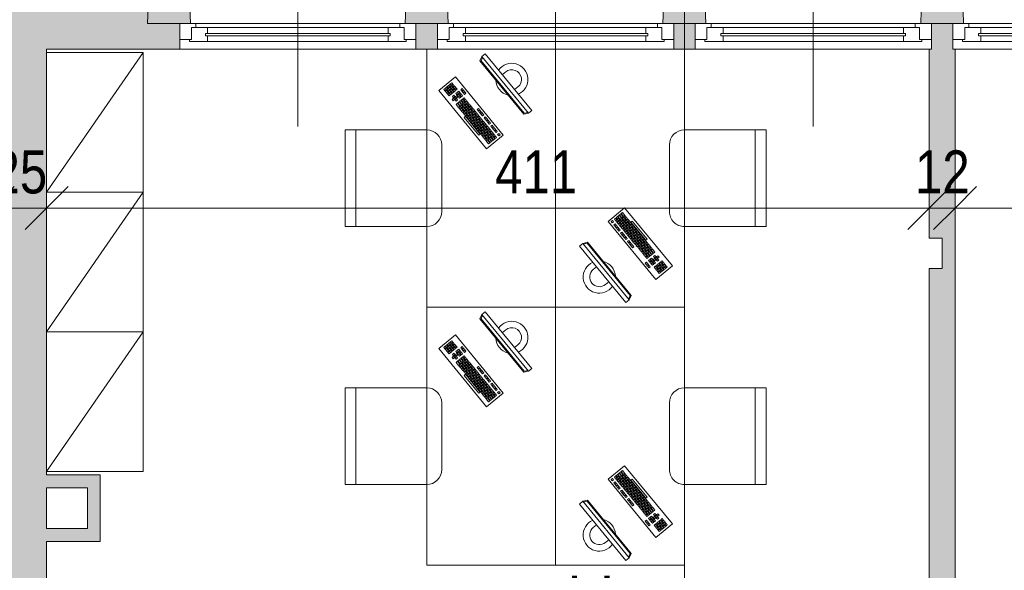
# Model space of a CAD drawing. Header units: centimetres. Extents: x -1737 to 22393, y -8842 to 3838.
# Tile 111 of 174: x -935 to -477, y 3269 to 3525. Entities that reach past the tile are written whole.
import ezdxf

# ---------------------------------------------------------------- set-up
doc = ezdxf.new("R2010")
doc.units = ezdxf.units.CM
doc.linetypes.add('Oś', pattern=[222.25, 127, -31.75, 31.75, -31.75])
for name, color, linetype, lineweight in [('A-ANNO-DIMS', 211, 'Continuous', 13), ('A-ANNO-DIMS-100', 211, 'Continuous', 13), ('A-AREA-IDEN', 2, 'Continuous', 13), ('A-GLAZ', 151, 'Continuous', 13), ('A-GLAZ-IDEN', 152, 'Continuous', 13), ('A-WALL', 113, 'Continuous', 13), ('A-WALL-PATT', 111, 'Continuous', 13), ('I-FURN', 30, 'Continuous', 9), ('Q-SPCQ', 91, 'Continuous', 9), ('S-COLS', 52, 'Continuous', 13), ('S-GRID', 1, 'Continuous', 13)]:
    doc.layers.add(name, color=color, linetype=linetype, lineweight=lineweight)
doc.styles.add('Arial Narrow_2', font='ARIALN.TTF', dxfattribs={"height": 20})
doc.styles.add('Arial_11', font='arial.ttf', dxfattribs={"height": 0.2})
doc.styles.add('Arial_7', font='arial.ttf', dxfattribs={"width": 0.85, "height": 23})
doc.dimstyles.new('Diagonal_1_100__0__wewnętrzne', dxfattribs={"dimscale": 30.48, "dimtxt": 20.468619, "dimasz": 0.656168, "dimexe": 0.164042, "dimexo": 0.0625, "dimgap": 0.032808, "dimtad": 1, "dimdec": 0, "dimdsep": 46, "dimtxsty": 'Arial Narrow_2', "dimblk1": 'OBLIQUE', "dimblk2": 'OBLIQUE', "dimsah": 1, "dimcen": 0.09, "dimazin": 0, "dimtfac": 1, "dimtdec": 4, "dimtix": 1, "dimtmove": 0, "dimatfit": 3, "dimfxl": 0, "dimtvp": 1, "dimtolj": 1, "dimtzin": 0, "dimarcsym": 0})
doc.dimstyles.new('Diagonal_1_100__0__wewnętrzne_2', dxfattribs={"dimscale": 30.48, "dimtxt": 20.468619, "dimasz": 0.656168, "dimexe": 0.164042, "dimexo": 0.0625, "dimgap": 0.032808, "dimtad": 1, "dimdec": 0, "dimdsep": 46, "dimtxsty": 'Arial Narrow_2', "dimblk1": 'OBLIQUE', "dimblk2": 'OBLIQUE', "dimsah": 1, "dimcen": 0.09, "dimazin": 0, "dimtfac": 1, "dimtdec": 4, "dimtix": 1, "dimtmove": 2, "dimatfit": 3, "dimfxl": 0, "dimtvp": 1, "dimtolj": 1, "dimtzin": 0, "dimarcsym": 0})

# ---------------------------------------------------------------- blocks, each defined once
blk = doc.blocks.new('M_Concrete-trapeze-Column - 175_200 x 350mm-1597659-3_piętro I __3_90 m_ - stan projektowany')
at = {"layer": 'S-COLS', "lineweight": 9}
blk.add_hatch(color=253, dxfattribs=at).paths.add_polyline_path([(-6, -17.5), (10, -17.5), (8.75, 17.5), (-8.75, 17.5), (-10, -17.5)], flags=0)
for p, q in [((-8.75, 17.5), (-10, -17.5)), ((8.75, 17.5), (-8.75, 17.5)), ((10, -17.5), (8.75, 17.5)), ((-5, -17.5), (5, -17.5))]:
    blk.add_line(p, q, dxfattribs=at)
blk = doc.blocks.new('M_Concrete-trapeze-Column - 175_200 x 350mm-V1-3_piętro I __3_90 m_ - stan projektowany')
at = {"layer": 'S-COLS', "lineweight": 9}
blk.add_hatch(color=253, dxfattribs=at).paths.add_polyline_path([(10, 17.5), (-10, 17.5), (-8.75, -17.5), (8.75, -17.5), (9.81, 12.12)], flags=0)
for p, q in [((-8.75, -17.5), (-10, 17.5)), ((-5, 17.5), (10, 17.5)), ((10, 17.5), (8.75, -17.5)), ((8.75, -17.5), (-8.75, -17.5))]:
    blk.add_line(p, q, dxfattribs=at)
blk = doc.blocks.new('M_Concrete-trapeze-Column - 175_200 x 350mm-V2-3_piętro I __3_90 m_ - stan projektowany')
at = {"layer": 'S-COLS', "lineweight": 9}
blk.add_hatch(color=253, dxfattribs=at).paths.add_polyline_path([(-10, 17.5), (-8.75, -17.5), (8.75, -17.5), (10, 17.5), (-5, 17.5)], flags=0)
for p, q in [((-8.75, -17.5), (-10, 17.5)), ((-5, 17.5), (5, 17.5)), ((10, 17.5), (8.75, -17.5)), ((8.75, -17.5), (-8.75, -17.5))]:
    blk.add_line(p, q, dxfattribs=at)
blk = doc.blocks.new('krzesło - krzesło-823058-3_piętro I __3_90 m_ - stan projektowany')
at = {"layer": 'I-FURN'}
for p, q in [((-22.5, 22.5), (-22.5, -15.5)), ((22.5, 22.5), (-22.5, 22.5)), ((22.5, -15.5), (22.5, 22.5)), ((22.5, 17.5), (-22.5, 17.5)), ((-15.5, -22.5), (15.5, -22.5))]:
    blk.add_line(p, q, dxfattribs=at)
for centre, start, end in [((-15.5, -15.5), 180, 270), ((15.5, -15.5), 270, 0)]:
    blk.add_arc(centre, 7, start, end, dxfattribs=at)
blk = doc.blocks.new('biurko lekarskie 60x120 - biurko lekarskie 60x120-V8-3_piętro I __3_90 m_ - stan projektowany')
at = {"layer": 'I-FURN'}
for p, q in [((-76.23, 30), (43.77, 30)), ((-76.23, -30), (-76.23, 30)), ((43.77, 30), (43.77, -30)), ((-2.52, 2.15), (24.52, 24.38)), ((24.52, 24.38), (30.87, 16.66)), ((22.75, 20.08), (22.13, 19.57)), ((22.13, 19.57), (22.64, 18.95)), ((22.64, 18.95), (23.25, 19.46)), ((23.25, 19.46), (22.75, 20.08)), ((23.38, 19.31), (22.76, 18.8)), ((22.76, 18.8), (23.27, 18.18)), ((23.52, 20.71), (22.9, 20.21)), ((22.9, 20.21), (23.41, 19.59)), ((23.27, 18.18), (23.89, 18.69)), ((23.89, 18.69), (23.38, 19.31)), ((24.02, 18.53), (23.4, 18.03)), ((23.41, 19.59), (24.03, 20.1)), ((24.03, 20.1), (23.52, 20.71)), ((24.15, 19.94), (23.54, 19.43)), ((23.54, 19.43), (24.04, 18.82)), ((24.29, 21.35), (23.67, 20.84)), ((23.67, 20.84), (24.18, 20.22)), ((24.52, 17.92), (24.02, 18.53)), ((24.04, 18.82), (24.66, 19.32)), ((24.66, 19.32), (24.15, 19.94)), ((24.79, 19.17), (24.17, 18.66)), ((24.17, 18.66), (24.68, 18.04)), ((24.18, 20.22), (24.8, 20.73)), ((24.8, 20.73), (24.29, 21.35)), ((24.93, 20.58), (24.31, 20.07)), ((24.31, 20.07), (24.82, 19.45)), ((25.06, 21.99), (24.45, 21.48)), ((24.45, 21.48), (24.95, 20.86)), ((24.68, 18.04), (25.3, 18.55)), ((25.3, 18.55), (24.79, 19.17)), ((25.42, 18.4), (24.81, 17.89)), ((24.82, 19.45), (25.43, 19.96)), ((25.43, 19.96), (24.93, 20.58)), ((25.56, 19.81), (24.94, 19.3)), ((24.94, 19.3), (25.45, 18.68)), ((24.95, 20.86), (25.57, 21.37)), ((25.57, 21.37), (25.06, 21.99)), ((25.7, 21.21), (25.08, 20.7)), ((25.08, 20.7), (25.59, 20.09)), ((25.93, 17.78), (25.42, 18.4)), ((25.45, 18.68), (26.07, 19.19)), ((26.07, 19.19), (25.56, 19.81)), ((26.2, 19.03), (25.58, 18.52)), ((25.58, 18.52), (26.09, 17.91)), ((25.59, 20.09), (26.21, 20.59)), ((26.21, 20.59), (25.7, 21.21)), ((26.33, 20.44), (25.72, 19.93)), ((25.72, 19.93), (26.22, 19.31)), ((26.09, 17.91), (26.7, 18.41)), ((26.7, 18.41), (26.2, 19.03)), ((26.22, 19.31), (26.84, 19.82)), ((26.84, 19.82), (26.33, 20.44)), ((26.97, 19.67), (26.35, 19.16)), ((26.35, 19.16), (26.86, 18.54)), ((26.86, 18.54), (27.48, 19.05)), ((27.48, 19.05), (26.97, 19.67)), ((27.6, 18.9), (26.99, 18.39)), ((26.99, 18.39), (27.49, 17.77)), ((28.11, 18.28), (27.6, 18.9)), ((30.87, 16.66), (3.83, -5.57)), ((15.79, 14.36), (15.18, 13.86)), ((15.18, 13.86), (15.68, 13.24)), ((16.3, 13.75), (15.79, 14.36)), ((16.57, 15), (15.95, 14.49)), ((15.95, 14.49), (16.46, 13.87)), ((16.46, 13.87), (17.08, 14.38)), ((17.08, 14.38), (16.57, 15)), ((17.2, 14.23), (16.58, 13.72)), ((18.11, 16.27), (16.72, 15.13)), ((16.72, 15.13), (17.23, 14.51)), ((17.71, 13.61), (17.2, 14.23)), ((17.23, 14.51), (18.62, 15.65)), ((18.75, 15.5), (17.36, 14.35)), ((17.36, 14.35), (17.86, 13.74)), ((17.86, 13.74), (19.26, 14.88)), ((19.38, 14.72), (17.99, 13.58)), ((18.62, 15.65), (18.11, 16.27)), ((18.5, 12.96), (19.89, 14.11)), ((19.26, 14.88), (18.75, 15.5)), ((19.89, 14.11), (19.38, 14.72)), ((20.02, 13.95), (19.4, 13.44)), ((20.29, 16.77), (19.67, 16.26)), ((19.67, 16.26), (20.18, 15.64)), ((20.43, 18.17), (19.81, 17.67)), ((19.81, 17.67), (20.32, 17.05)), ((20.53, 13.33), (20.02, 13.95)), ((20.18, 15.64), (20.8, 16.15)), ((20.8, 16.15), (20.29, 16.77)), ((20.32, 17.05), (20.94, 17.56)), ((20.94, 17.56), (20.43, 18.17)), ((21.06, 17.4), (20.45, 16.89)), ((20.45, 16.89), (20.95, 16.28)), ((21.56, 15.22), (20.94, 14.71)), ((20.94, 14.71), (21.45, 14.1)), ((20.95, 16.28), (21.57, 16.78)), ((21.57, 16.78), (21.06, 17.4)), ((21.7, 16.63), (21.08, 16.12)), ((21.08, 16.12), (21.59, 15.5)), ((21.84, 18.04), (21.22, 17.53)), ((21.22, 17.53), (21.73, 16.91)), ((21.45, 14.1), (22.07, 14.6)), ((22.07, 14.6), (21.56, 15.22)), ((22.2, 14.45), (21.58, 13.94)), ((21.58, 13.94), (22.09, 13.32)), ((21.59, 15.5), (22.21, 16.01)), ((22.21, 16.01), (21.7, 16.63)), ((22.33, 15.86), (21.72, 15.35)), ((21.72, 15.35), (22.22, 14.73)), ((21.73, 16.91), (22.34, 17.42)), ((22.34, 17.42), (21.84, 18.04)), ((22.09, 13.32), (22.71, 13.83)), ((22.71, 13.83), (22.2, 14.45)), ((22.22, 14.73), (22.84, 15.24)), ((22.84, 15.24), (22.33, 15.86)), ((22.97, 15.08), (22.35, 14.58)), ((22.35, 14.58), (22.86, 13.96)), ((23.11, 16.49), (22.49, 15.98)), ((22.49, 15.98), (23, 15.37)), ((22.86, 13.96), (23.48, 14.47)), ((23.48, 14.47), (22.97, 15.08)), ((23, 15.37), (23.61, 15.87)), ((23.61, 15.87), (23.11, 16.49)), ((23.74, 15.72), (23.12, 15.21)), ((23.12, 15.21), (23.63, 14.59)), ((23.4, 18.03), (23.91, 17.41)), ((23.63, 14.59), (24.25, 15.1)), ((24.25, 15.1), (23.74, 15.72)), ((23.91, 17.41), (24.52, 17.92)), ((24.65, 17.76), (24.03, 17.25)), ((24.03, 17.25), (24.54, 16.64)), ((24.93, 14.11), (24.32, 13.6)), ((24.54, 16.64), (25.16, 17.14)), ((25.16, 17.14), (24.65, 17.76)), ((25.29, 16.99), (24.67, 16.48)), ((24.67, 16.48), (25.18, 15.86)), ((24.81, 17.89), (25.31, 17.27)), ((25.44, 13.49), (24.93, 14.11)), ((25.18, 15.86), (25.79, 16.37)), ((25.79, 16.37), (25.29, 16.99)), ((25.31, 17.27), (25.93, 17.78)), ((26.06, 17.63), (25.44, 17.12)), ((25.44, 17.12), (25.95, 16.5)), ((25.95, 16.5), (26.57, 17.01)), ((26.57, 17.01), (26.06, 17.63)), ((26.83, 18.26), (26.21, 17.75)), ((26.21, 17.75), (26.72, 17.13)), ((26.72, 17.13), (27.34, 17.64)), ((27.34, 17.64), (26.83, 18.26)), ((27.49, 17.77), (28.11, 18.28)), ((3.73, 5.74), (12.07, 12.6)), ((12.58, 11.98), (4.24, 5.12)), ((9.62, 9.28), (9, 8.77)), ((10.12, 8.66), (9.62, 9.28)), ((10.39, 9.92), (9.77, 9.41)), ((9.77, 9.41), (10.28, 8.79)), ((10.28, 8.79), (10.9, 9.3)), ((10.9, 9.3), (10.39, 9.92)), ((11.16, 10.55), (10.54, 10.04)), ((10.54, 10.04), (11.05, 9.43)), ((11.05, 9.43), (11.67, 9.93)), ((11.67, 9.93), (11.16, 10.55)), ((11.8, 9.78), (11.18, 9.27)), ((11.18, 9.27), (11.69, 8.65)), ((11.93, 11.19), (11.31, 10.68)), ((11.31, 10.68), (11.82, 10.06)), ((12.3, 9.16), (11.8, 9.78)), ((11.82, 10.06), (12.44, 10.57)), ((12.44, 10.57), (11.93, 11.19)), ((12.57, 10.42), (11.95, 9.91)), ((11.95, 9.91), (12.46, 9.29)), ((12.07, 12.6), (12.58, 11.98)), ((12.71, 11.82), (12.09, 11.31)), ((12.09, 11.31), (12.6, 10.7)), ((12.46, 9.29), (13.08, 9.8)), ((13.08, 9.8), (12.57, 10.42)), ((13.2, 9.64), (12.58, 9.13)), ((12.6, 10.7), (13.21, 11.2)), ((13.21, 11.2), (12.71, 11.82)), ((13.34, 11.05), (12.72, 10.54)), ((12.72, 10.54), (13.23, 9.92)), ((13.48, 12.46), (12.86, 11.95)), ((12.86, 11.95), (13.37, 11.33)), ((13.71, 9.02), (13.2, 9.64)), ((13.23, 9.92), (13.85, 10.43)), ((13.85, 10.43), (13.34, 11.05)), ((13.98, 10.28), (13.36, 9.77)), ((13.36, 9.77), (13.87, 9.15)), ((13.37, 11.33), (13.99, 11.84)), ((13.99, 11.84), (13.48, 12.46)), ((14.11, 11.69), (13.49, 11.18)), ((13.49, 11.18), (14, 10.56)), ((14.25, 13.09), (13.63, 12.58)), ((13.63, 12.58), (14.14, 11.97)), ((13.87, 9.15), (14.48, 9.66)), ((14.48, 9.66), (13.98, 10.28)), ((14.61, 9.51), (13.99, 9)), ((14, 10.56), (14.62, 11.07)), ((14.62, 11.07), (14.11, 11.69)), ((14.75, 10.91), (14.13, 10.41)), ((14.13, 10.41), (14.64, 9.79)), ((14.14, 11.97), (14.76, 12.48)), ((14.76, 12.48), (14.25, 13.09)), ((14.88, 12.32), (14.27, 11.81)), ((14.27, 11.81), (14.78, 11.19)), ((15.02, 13.73), (14.4, 13.22)), ((14.4, 13.22), (14.91, 12.6)), ((15.12, 8.89), (14.61, 9.51)), ((14.64, 9.79), (15.26, 10.3)), ((15.26, 10.3), (14.75, 10.91)), ((15.38, 10.14), (14.76, 9.63)), ((14.76, 9.63), (15.27, 9.01)), ((14.78, 11.19), (15.39, 11.7)), ((15.39, 11.7), (14.88, 12.32)), ((15.52, 11.55), (14.9, 11.04)), ((14.9, 11.04), (15.41, 10.42)), ((14.91, 12.6), (15.53, 13.11)), ((15.53, 13.11), (15.02, 13.73)), ((15.66, 12.96), (15.04, 12.45)), ((15.04, 12.45), (15.55, 11.83)), ((15.27, 9.01), (15.89, 9.52)), ((15.89, 9.52), (15.38, 10.14)), ((16.02, 9.37), (15.4, 8.86)), ((15.41, 10.42), (16.03, 10.93)), ((16.03, 10.93), (15.52, 11.55)), ((16.16, 10.78), (15.54, 10.27)), ((15.54, 10.27), (16.05, 9.65)), ((15.55, 11.83), (16.17, 12.34)), ((16.17, 12.34), (15.66, 12.96)), ((16.29, 12.18), (15.67, 11.68)), ((15.67, 11.68), (16.18, 11.06)), ((15.68, 13.24), (16.3, 13.75)), ((16.43, 13.59), (15.81, 13.08)), ((15.81, 13.08), (16.32, 12.46)), ((16.53, 8.75), (16.02, 9.37)), ((16.05, 9.65), (16.66, 10.16)), ((16.66, 10.16), (16.16, 10.78)), ((16.79, 10), (16.17, 9.5)), ((16.17, 9.5), (16.68, 8.88)), ((16.18, 11.06), (16.8, 11.57)), ((16.8, 11.57), (16.29, 12.18)), ((16.93, 11.41), (16.31, 10.9)), ((16.31, 10.9), (16.82, 10.29)), ((16.32, 12.46), (16.94, 12.97)), ((16.94, 12.97), (16.43, 13.59)), ((17.06, 12.82), (16.45, 12.31)), ((16.45, 12.31), (16.96, 11.69)), ((16.58, 13.72), (17.09, 13.1)), ((16.68, 8.88), (17.3, 9.39)), ((17.3, 9.39), (16.79, 10)), ((16.82, 10.29), (17.44, 10.79)), ((17.44, 10.79), (16.93, 11.41)), ((17.56, 10.64), (16.94, 10.13)), ((16.94, 10.13), (17.45, 9.51)), ((16.96, 11.69), (17.57, 12.2)), ((17.57, 12.2), (17.06, 12.82)), ((17.7, 12.05), (17.08, 11.54)), ((17.08, 11.54), (17.59, 10.92)), ((17.09, 13.1), (17.71, 13.61)), ((17.84, 13.45), (17.22, 12.95)), ((17.22, 12.95), (17.73, 12.33)), ((17.45, 9.51), (18.07, 10.02)), ((18.07, 10.02), (17.56, 10.64)), ((17.59, 10.92), (18.21, 11.43)), ((18.21, 11.43), (17.7, 12.05)), ((18.34, 11.27), (17.72, 10.77)), ((17.72, 10.77), (18.23, 10.15)), ((17.73, 12.33), (18.35, 12.84)), ((18.35, 12.84), (17.84, 13.45)), ((18.47, 12.68), (17.85, 12.17)), ((17.85, 12.17), (18.36, 11.56)), ((17.99, 13.58), (18.5, 12.96)), ((18.23, 10.15), (18.84, 10.66)), ((18.84, 10.66), (18.34, 11.27)), ((18.36, 11.56), (18.98, 12.06)), ((18.98, 12.06), (18.47, 12.68)), ((19.11, 11.91), (18.49, 11.4)), ((18.49, 11.4), (19, 10.78)), ((19.24, 13.32), (18.63, 12.81)), ((18.63, 12.81), (19.14, 12.19)), ((19, 10.78), (19.62, 11.29)), ((19.62, 11.29), (19.11, 11.91)), ((19.14, 12.19), (19.75, 12.7)), ((19.75, 12.7), (19.24, 13.32)), ((19.88, 12.54), (19.26, 12.04)), ((19.26, 12.04), (19.77, 11.42)), ((19.4, 13.44), (19.91, 12.83)), ((19.77, 11.42), (20.39, 11.93)), ((20.39, 11.93), (19.88, 12.54)), ((19.91, 12.83), (20.53, 13.33)), ((20.65, 13.18), (20.03, 12.67)), ((20.03, 12.67), (20.54, 12.05)), ((20.54, 12.05), (21.16, 12.56)), ((21.16, 12.56), (20.65, 13.18)), ((23.39, 12.84), (22.77, 12.33)), ((22.77, 12.33), (23.28, 11.72)), ((23.28, 11.72), (23.9, 12.22)), ((23.9, 12.22), (23.39, 12.84)), ((24.16, 13.48), (23.54, 12.97)), ((23.54, 12.97), (24.05, 12.35)), ((24.05, 12.35), (24.67, 12.86)), ((24.67, 12.86), (24.16, 13.48)), ((24.32, 13.6), (24.83, 12.99)), ((24.83, 12.99), (25.44, 13.49)), ((4.21, 4.84), (3.59, 4.33)), ((4.24, 5.12), (3.73, 5.74)), ((4.72, 4.22), (4.21, 4.84)), ((4.98, 5.47), (4.36, 4.96)), ((4.36, 4.96), (4.87, 4.35)), ((4.87, 4.35), (5.49, 4.85)), ((5.49, 4.85), (4.98, 5.47)), ((5.62, 4.7), (5, 4.19)), ((5.75, 6.11), (5.14, 5.6)), ((5.14, 5.6), (5.64, 4.98)), ((6.12, 4.08), (5.62, 4.7)), ((5.64, 4.98), (6.26, 5.49)), ((6.26, 5.49), (5.75, 6.11)), ((6.39, 5.33), (5.77, 4.83)), ((5.77, 4.83), (6.28, 4.21)), ((5.91, 6.23), (6.53, 6.74)), ((6.42, 5.62), (5.91, 6.23)), ((6.28, 4.21), (6.9, 4.72)), ((6.9, 4.72), (6.39, 5.33)), ((7.03, 6.12), (6.42, 5.62)), ((6.53, 6.74), (7.03, 6.12)), ((6.54, 5.46), (7.16, 5.97)), ((7.05, 4.84), (6.54, 5.46)), ((7.3, 7.38), (6.68, 6.87)), ((6.68, 6.87), (7.19, 6.25)), ((7.67, 5.35), (7.05, 4.84)), ((7.16, 5.97), (7.67, 5.35)), ((7.18, 4.69), (7.8, 5.2)), ((7.69, 4.07), (7.18, 4.69)), ((7.19, 6.25), (7.81, 6.76)), ((7.81, 6.76), (7.3, 7.38)), ((7.93, 6.6), (7.32, 6.1)), ((7.32, 6.1), (7.82, 5.48)), ((8.07, 8.01), (7.45, 7.5)), ((7.45, 7.5), (7.96, 6.89)), ((7.8, 5.2), (8.3, 4.58)), ((7.82, 5.48), (8.44, 5.99)), ((8.44, 5.99), (7.93, 6.6)), ((8.57, 5.83), (7.95, 5.32)), ((7.95, 5.32), (8.46, 4.71)), ((7.96, 6.89), (8.58, 7.39)), ((9.21, 6.62), (8.07, 8.01)), ((8.71, 7.24), (8.09, 6.73)), ((8.09, 6.73), (8.6, 6.11)), ((8.84, 8.65), (8.23, 8.14)), ((8.23, 8.14), (8.73, 7.52)), ((8.46, 4.71), (9.08, 5.21)), ((9.08, 5.21), (8.57, 5.83)), ((9.2, 5.06), (8.59, 4.55)), ((8.6, 6.11), (9.21, 6.62)), ((9.34, 6.47), (8.72, 5.96)), ((8.72, 5.96), (9.23, 5.34)), ((8.73, 7.52), (9.35, 8.03)), ((9.35, 8.03), (8.84, 8.65)), ((9.48, 7.87), (8.86, 7.37)), ((8.86, 7.37), (9.37, 6.75)), ((9, 8.77), (9.51, 8.16)), ((9.71, 4.44), (9.2, 5.06)), ((9.23, 5.34), (9.85, 5.85)), ((9.85, 5.85), (9.34, 6.47)), ((9.98, 5.69), (9.36, 5.19)), ((9.36, 5.19), (9.87, 4.57)), ((9.37, 6.75), (9.99, 7.26)), ((9.99, 7.26), (9.48, 7.87)), ((10.11, 7.1), (9.5, 6.59)), ((9.5, 6.59), (10, 5.98)), ((9.51, 8.16), (10.12, 8.66)), ((10.25, 8.51), (9.63, 8)), ((9.63, 8), (10.14, 7.38)), ((9.87, 4.57), (10.48, 5.08)), ((10.48, 5.08), (9.98, 5.69)), ((10.61, 4.92), (9.99, 4.41)), ((10, 5.98), (10.62, 6.48)), ((10.62, 6.48), (10.11, 7.1)), ((10.75, 6.33), (10.13, 5.82)), ((10.13, 5.82), (10.64, 5.2)), ((10.14, 7.38), (10.76, 7.89)), ((10.76, 7.89), (10.25, 8.51)), ((10.89, 7.74), (10.27, 7.23)), ((10.27, 7.23), (10.78, 6.61)), ((11.02, 9.15), (10.41, 8.64)), ((10.41, 8.64), (10.91, 8.02)), ((11.12, 4.3), (10.61, 4.92)), ((10.64, 5.2), (11.26, 5.71)), ((11.26, 5.71), (10.75, 6.33)), ((11.38, 5.56), (10.77, 5.05)), ((10.77, 5.05), (11.27, 4.43)), ((10.78, 6.61), (11.39, 7.12)), ((11.39, 7.12), (10.89, 7.74)), ((11.52, 6.97), (10.9, 6.46)), ((10.9, 6.46), (11.41, 5.84)), ((10.91, 8.02), (11.53, 8.53)), ((11.53, 8.53), (11.02, 9.15)), ((11.66, 8.37), (11.04, 7.86)), ((11.04, 7.86), (11.55, 7.25)), ((11.27, 4.43), (11.89, 4.94)), ((11.89, 4.94), (11.38, 5.56)), ((11.41, 5.84), (12.03, 6.35)), ((12.03, 6.35), (11.52, 6.97)), ((12.16, 6.19), (11.54, 5.68)), ((11.54, 5.68), (12.05, 5.07)), ((11.55, 7.25), (12.17, 7.75)), ((12.17, 7.75), (11.66, 8.37)), ((12.29, 7.6), (11.68, 7.09)), ((11.68, 7.09), (12.18, 6.47)), ((11.69, 8.65), (12.3, 9.16)), ((12.43, 9.01), (11.81, 8.5)), ((11.81, 8.5), (12.32, 7.88)), ((12.05, 5.07), (12.66, 5.57)), ((12.66, 5.57), (12.16, 6.19)), ((12.18, 6.47), (12.8, 6.98)), ((12.8, 6.98), (12.29, 7.6)), ((12.93, 6.83), (12.31, 6.32)), ((12.31, 6.32), (12.82, 5.7)), ((12.32, 7.88), (12.94, 8.39)), ((12.94, 8.39), (12.43, 9.01)), ((13.07, 8.24), (12.45, 7.73)), ((12.45, 7.73), (12.96, 7.11)), ((12.58, 9.13), (13.09, 8.52)), ((12.82, 5.7), (13.44, 6.21)), ((13.44, 6.21), (12.93, 6.83)), ((12.96, 7.11), (13.57, 7.62)), ((13.57, 7.62), (13.07, 8.24)), ((13.7, 7.46), (13.08, 6.95)), ((13.08, 6.95), (13.59, 6.34)), ((13.09, 8.52), (13.71, 9.02)), ((13.84, 8.87), (13.22, 8.36)), ((13.22, 8.36), (13.73, 7.74)), ((14.12, 5.22), (13.5, 4.71)), ((13.5, 4.71), (14.01, 4.09)), ((13.54, -15.18), (38.3, 5.18)), ((13.59, 6.34), (14.21, 6.85)), ((14.21, 6.85), (13.7, 7.46)), ((13.73, 7.74), (14.35, 8.25)), ((14.35, 8.25), (13.84, 8.87)), ((14.47, 8.1), (13.86, 7.59)), ((13.86, 7.59), (14.36, 6.97)), ((13.99, 9), (14.5, 8.38)), ((13.99, -15.33), (38.36, 4.71)), ((14.01, 4.09), (14.63, 4.6)), ((14.63, 4.6), (14.12, 5.22)), ((14.89, 5.85), (14.28, 5.35)), ((14.28, 5.35), (14.78, 4.73)), ((14.36, 6.97), (14.98, 7.48)), ((14.98, 7.48), (14.47, 8.1)), ((14.5, 8.38), (15.12, 8.89)), ((15.25, 8.73), (14.63, 8.23)), ((14.63, 8.23), (15.14, 7.61)), ((14.78, 4.73), (15.4, 5.24)), ((15.4, 5.24), (14.89, 5.85)), ((15.67, 6.49), (15.05, 5.98)), ((15.05, 5.98), (15.56, 5.36)), ((15.14, 7.61), (15.75, 8.12)), ((15.75, 8.12), (15.25, 8.73)), ((15.4, 8.86), (15.91, 8.24)), ((15.56, 5.36), (16.17, 5.87)), ((16.17, 5.87), (15.67, 6.49)), ((15.91, 8.24), (16.53, 8.75)), ((38.3, 5.18), (40.32, 4.25)), ((38.36, 4.71), (39.99, 3.98)), ((3.83, -5.57), (-2.52, 2.15)), ((1.12, 2.3), (-0.27, 1.15)), ((-0.27, 1.15), (0.24, 0.53)), ((0.24, 0.53), (1.63, 1.68)), ((1.75, 1.52), (0.36, 0.38)), ((0.36, 0.38), (0.87, -0.24)), ((0.87, -0.24), (2.26, 0.91)), ((2.39, 0.75), (1, -0.39)), ((1.63, 1.68), (1.12, 2.3)), ((1.89, 2.93), (1.27, 2.42)), ((1.27, 2.42), (1.78, 1.8)), ((1.51, -1.01), (2.9, 0.13)), ((2.26, 0.91), (1.75, 1.52)), ((1.78, 1.8), (2.4, 2.31)), ((2.4, 2.31), (1.89, 2.93)), ((2.53, 2.16), (1.91, 1.65)), ((1.91, 1.65), (2.42, 1.03)), ((2.66, 3.57), (2.05, 3.06)), ((2.05, 3.06), (2.55, 2.44)), ((2.9, 0.13), (2.39, 0.75)), ((2.42, 1.03), (3.03, 1.54)), ((3.03, 1.54), (2.53, 2.16)), ((3.16, 1.39), (2.54, 0.88)), ((2.54, 0.88), (3.05, 0.26)), ((2.55, 2.44), (3.17, 2.95)), ((3.17, 2.95), (2.66, 3.57)), ((3.3, 2.79), (2.68, 2.29)), ((2.68, 2.29), (3.19, 1.67)), ((3.44, 4.2), (2.82, 3.69)), ((2.82, 3.69), (3.33, 3.08)), ((3.05, 0.26), (3.67, 0.77)), ((3.67, 0.77), (3.16, 1.39)), ((3.8, 0.61), (3.18, 0.11)), ((3.18, 0.11), (3.69, -0.51)), ((3.19, 1.67), (3.81, 2.18)), ((3.81, 2.18), (3.3, 2.79)), ((3.93, 2.02), (3.32, 1.51)), ((3.32, 1.51), (3.82, 0.9)), ((3.33, 3.08), (3.94, 3.58)), ((3.94, 3.58), (3.44, 4.2)), ((4.07, 3.43), (3.45, 2.92)), ((3.45, 2.92), (3.96, 2.3)), ((3.59, 4.33), (4.1, 3.71)), ((4.31, 0), (3.8, 0.61)), ((3.82, 0.9), (4.44, 1.4)), ((4.44, 1.4), (3.93, 2.02)), ((4.57, 1.25), (3.95, 0.74)), ((3.95, 0.74), (4.46, 0.12)), ((3.96, 2.3), (4.58, 2.81)), ((4.58, 2.81), (4.07, 3.43)), ((4.71, 2.66), (4.09, 2.15)), ((4.09, 2.15), (4.6, 1.53)), ((4.1, 3.71), (4.72, 4.22)), ((4.84, 4.06), (4.23, 3.56)), ((4.23, 3.56), (4.73, 2.94)), ((4.46, 0.12), (5.08, 0.63)), ((5.08, 0.63), (4.57, 1.25)), ((5.2, 0.48), (4.59, -0.03)), ((4.6, 1.53), (5.21, 2.04)), ((5.21, 2.04), (4.71, 2.66)), ((5.34, 1.88), (4.72, 1.38)), ((4.72, 1.38), (5.23, 0.76)), ((4.73, 2.94), (5.35, 3.45)), ((5.35, 3.45), (4.84, 4.06)), ((5.48, 3.29), (4.86, 2.78)), ((4.86, 2.78), (5.37, 2.17)), ((5, 4.19), (5.51, 3.57)), ((5.71, -0.14), (5.2, 0.48)), ((5.23, 0.76), (5.85, 1.27)), ((5.85, 1.27), (5.34, 1.88)), ((5.98, 1.11), (5.36, 0.6)), ((5.36, 0.6), (5.87, -0.01)), ((5.37, 2.17), (5.99, 2.67)), ((5.99, 2.67), (5.48, 3.29)), ((6.11, 2.52), (5.5, 2.01)), ((5.5, 2.01), (6, 1.39)), ((5.51, 3.57), (6.12, 4.08)), ((6.25, 3.93), (5.63, 3.42)), ((5.63, 3.42), (6.14, 2.8)), ((5.87, -0.01), (6.48, 0.49)), ((6.48, 0.49), (5.98, 1.11)), ((6, 1.39), (6.62, 1.9)), ((6.62, 1.9), (6.11, 2.52)), ((6.75, 1.75), (6.13, 1.24)), ((6.13, 1.24), (6.64, 0.62)), ((6.14, 2.8), (6.76, 3.31)), ((6.76, 3.31), (6.25, 3.93)), ((6.89, 3.15), (6.27, 2.65)), ((6.27, 2.65), (6.78, 2.03)), ((7.02, 4.56), (6.41, 4.05)), ((6.41, 4.05), (6.91, 3.44)), ((6.64, 0.62), (7.26, 1.13)), ((7.26, 1.13), (6.75, 1.75)), ((6.78, 2.03), (7.39, 2.54)), ((7.39, 2.54), (6.89, 3.15)), ((7.52, 2.38), (6.9, 1.87)), ((6.9, 1.87), (7.41, 1.26)), ((6.91, 3.44), (7.53, 3.94)), ((7.53, 3.94), (7.02, 4.56)), ((7.66, 3.79), (7.04, 3.28)), ((7.04, 3.28), (7.55, 2.66)), ((7.94, 0.14), (7.32, -0.37)), ((7.41, 1.26), (8.03, 1.76)), ((8.03, 1.76), (7.52, 2.38)), ((7.55, 2.66), (8.17, 3.17)), ((8.17, 3.17), (7.66, 3.79)), ((8.29, 3.02), (7.68, 2.51)), ((7.68, 2.51), (8.18, 1.89)), ((8.3, 4.58), (7.69, 4.07)), ((7.81, 3.92), (8.43, 4.42)), ((8.32, 3.3), (7.81, 3.92)), ((8.45, -0.48), (7.94, 0.14)), ((8.18, 1.89), (8.8, 2.4)), ((8.8, 2.4), (8.29, 3.02)), ((8.94, 3.81), (8.32, 3.3)), ((8.43, 4.42), (8.94, 3.81)), ((8.45, 3.14), (9.07, 3.65)), ((8.96, 2.53), (8.45, 3.14)), ((8.59, 4.55), (9.09, 3.93)), ((9.49, 1.41), (8.87, 0.9)), ((8.87, 0.9), (9.38, 0.28)), ((9.57, 3.03), (8.96, 2.53)), ((9.07, 3.65), (9.57, 3.03)), ((9.09, 3.93), (9.71, 4.44)), ((9.84, 4.29), (9.22, 3.78)), ((9.22, 3.78), (9.73, 3.16)), ((9.38, 0.28), (10, 0.79)), ((10, 0.79), (9.49, 1.41)), ((9.64, 1.54), (10.26, 2.04)), ((10.15, 0.92), (9.64, 1.54)), ((9.73, 3.16), (10.35, 3.67)), ((10.35, 3.67), (9.84, 4.29)), ((9.99, 4.41), (10.5, 3.8)), ((10.77, 1.43), (10.15, 0.92)), ((10.26, 2.04), (10.77, 1.43)), ((11.03, 2.68), (10.41, 2.17)), ((10.41, 2.17), (10.92, 1.55)), ((10.5, 3.8), (11.12, 4.3)), ((10.92, 1.55), (11.54, 2.06)), ((11.54, 2.06), (11.03, 2.68)), ((11.8, 3.31), (11.19, 2.81)), ((11.19, 2.81), (11.69, 2.19)), ((11.69, 2.19), (12.31, 2.7)), ((12.31, 2.7), (11.8, 3.31)), ((13.35, 4.58), (12.73, 4.08)), ((12.73, 4.08), (13.24, 3.46)), ((13.24, 3.46), (13.86, 3.97)), ((13.86, 3.97), (13.35, 4.58)), ((14.06, -17.34), (40.32, 4.25)), ((41.59, 2.71), (15.33, -18.89)), ((40.32, 4.25), (41.59, 2.71)), ((1, -0.39), (1.51, -1.01)), ((2.25, -0.66), (1.63, -1.16)), ((1.63, -1.16), (2.14, -1.78)), ((2.14, -1.78), (2.76, -1.27)), ((2.76, -1.27), (2.25, -0.66)), ((2.89, -1.43), (2.27, -1.94)), ((2.27, -1.94), (2.78, -2.56)), ((3.02, -0.02), (2.41, -0.53)), ((2.41, -0.53), (2.91, -1.15)), ((2.78, -2.56), (3.4, -2.05)), ((3.4, -2.05), (2.89, -1.43)), ((2.91, -1.15), (3.53, -0.64)), ((3.53, -0.64), (3.02, -0.02)), ((3.66, -0.79), (3.04, -1.3)), ((3.04, -1.3), (3.55, -1.92)), ((4.08, -3.04), (3.46, -3.55)), ((3.46, -3.55), (3.97, -4.16)), ((3.55, -1.92), (4.17, -1.41)), ((4.17, -1.41), (3.66, -0.79)), ((3.69, -0.51), (4.31, 0)), ((4.43, -0.16), (3.81, -0.67)), ((3.81, -0.67), (4.32, -1.28)), ((3.97, -4.16), (4.59, -3.66)), ((4.59, -3.66), (4.08, -3.04)), ((4.32, -1.28), (4.94, -0.78)), ((4.94, -0.78), (4.43, -0.16)), ((4.59, -0.03), (5.09, -0.65)), ((5.63, -1.77), (5.01, -2.28)), ((5.01, -2.28), (5.52, -2.89)), ((5.09, -0.65), (5.71, -0.14)), ((5.52, -2.89), (6.13, -2.38)), ((6.13, -2.38), (5.63, -1.77)), ((6.4, -1.13), (5.78, -1.64)), ((5.78, -1.64), (6.29, -2.26)), ((6.29, -2.26), (6.91, -1.75)), ((6.91, -1.75), (6.4, -1.13)), ((7.17, -0.5), (6.55, -1)), ((6.55, -1), (7.06, -1.62)), ((7.06, -1.62), (7.68, -1.11)), ((7.68, -1.11), (7.17, -0.5)), ((7.32, -0.37), (7.83, -0.99)), ((7.83, -0.99), (8.45, -0.48)), ((33.21, -6.78), (31.94, -5.23)), ((26.25, -12.49), (24.98, -10.95)), ((14.06, -17.34), (13.54, -15.18)), ((14.39, -17.07), (13.99, -15.33)), ((15.33, -18.89), (14.06, -17.34)), ((43.77, -30), (-76.23, -30))]:
    blk.add_line(p, q, dxfattribs=at)
for radius, start, end in [(7.5, 92.5607, 166.3005), (7.5, 203.9646, 54.8966), (4.5, 219.4306, 39.4306)]:
    blk.add_arc((29.73, -9.63), radius, start, end, dxfattribs=at)
blk = doc.blocks.new('Szafa1 - 45 cm-2258331-3_piętro I __3_90 m_ - stan projektowany')
at = {"layer": 'Q-SPCQ'}
for p, q in [((-20, 57.5), (45, 12.5)), ((-20, 12.5), (-20, 57.5)), ((-20, 57.5), (45, 57.5)), ((45, 57.5), (45, 12.5))]:
    blk.add_line(p, q, dxfattribs=at)
blk = doc.blocks.new('Okno - automatyczna etykieta - 110x142-2493665-3_piętro I __3_90 m_ - stan projektowany')
at = {"layer": 'A-GLAZ'}
for p, q in [((-47.5, -7), (-55, -7)), ((-55, -7), (-55, -14.5)), ((-55, -7), (55, -7)), ((-42, -9), (-49.5, -9)), ((-49.5, -9), (-49.5, -14.5)), ((-49.5, -14.5), (-49.5, -9)), ((-49.5, -9), (-47.5, -9)), ((-47.5, -9), (-47.5, -7)), ((47.5, -7), (-47.5, -7)), ((-42, -11.75), (-42, -9)), ((42, -9), (-42, -9)), ((49.5, -9), (42, -9)), ((42, -9), (42, -11.75)), ((55, -7), (47.5, -7)), ((47.5, -7), (47.5, -9)), ((47.5, -9), (49.5, -9)), ((49.5, -14.5), (49.5, -9)), ((49.5, -9), (49.5, -14.5)), ((55, -14.5), (55, -7)), ((43, -11.75), (-43, -11.75)), ((-43, -11.75), (-43, -12.75)), ((-43, -12.75), (-43, -11.75)), ((-43, -11.75), (-42, -11.75)), ((-43, -12.75), (43, -12.75)), ((-42, -12.75), (-43, -12.75)), ((-42, -15.5), (-42, -12.75)), ((42, -11.75), (43, -11.75)), ((42, -12.75), (42, -15.5)), ((43, -12.75), (42, -12.75)), ((43, -12.75), (43, -11.75)), ((43, -11.75), (43, -12.75)), ((-55, -14.5), (-49.5, -14.5)), ((-49.5, -14.5), (-50.5, -14.5)), ((-50.5, -14.5), (-50.5, -15.5)), ((-50.5, -15.5), (-42, -15.5)), ((42, -15.5), (-42, -15.5)), ((42, -15.5), (50.5, -15.5)), ((50.5, -14.5), (49.5, -14.5)), ((49.5, -14.5), (55, -14.5)), ((50.5, -15.5), (50.5, -14.5))]:
    blk.add_line(p, q, dxfattribs=at)
blk = doc.blocks.new('Okno - automatyczna etykieta - 110x142-2493867-3_piętro I __3_90 m_ - stan projektowany')
at = {"layer": 'A-GLAZ'}
for p, q in [((-55, 14.5), (-49.5, 14.5)), ((-55, 7), (-55, 14.5)), ((-50.5, 15.5), (-42, 15.5)), ((-50.5, 14.5), (-50.5, 15.5)), ((-49.5, 14.5), (-50.5, 14.5)), ((-49.5, 9), (-49.5, 14.5)), ((-49.5, 14.5), (-49.5, 9)), ((-42, 15.5), (-42, 12.75)), ((42, 15.5), (-42, 15.5)), ((42, 15.5), (50.5, 15.5)), ((42, 12.75), (42, 15.5)), ((49.5, 14.5), (49.5, 9)), ((50.5, 14.5), (49.5, 14.5)), ((49.5, 14.5), (55, 14.5)), ((49.5, 9), (49.5, 14.5)), ((50.5, 15.5), (50.5, 14.5)), ((55, 14.5), (55, 7)), ((-43, 11.75), (-43, 12.75)), ((-43, 12.75), (43, 12.75)), ((-43, 12.75), (-43, 11.75)), ((-42, 12.75), (-43, 12.75)), ((43, 11.75), (-43, 11.75)), ((-43, 11.75), (-42, 11.75)), ((-42, 11.75), (-42, 9)), ((43, 12.75), (42, 12.75)), ((42, 11.75), (43, 11.75)), ((42, 9), (42, 11.75)), ((43, 12.75), (43, 11.75)), ((43, 11.75), (43, 12.75)), ((-47.5, 7), (-55, 7)), ((-55, 7), (55, 7)), ((-42, 9), (-49.5, 9)), ((-49.5, 9), (-47.5, 9)), ((-47.5, 9), (-47.5, 7)), ((47.5, 7), (-47.5, 7)), ((42, 9), (-42, 9)), ((49.5, 9), (42, 9)), ((47.5, 9), (49.5, 9)), ((47.5, 7), (47.5, 9)), ((55, 7), (47.5, 7))]:
    blk.add_line(p, q, dxfattribs=at)
blk = doc.blocks.new('DIMBLOCK156-3_piętro I __3_90 m_ - stan projektowany')
at = {"layer": 'A-ANNO-DIMS-100', "transparency": 16777216}
for p, q in [((-947.62, 3437.38), (-937.62, 3447.38)), ((-922.62, 3437.38), (-912.62, 3447.38)), ((-947.62, 3442.38), (-947.62, 3432.38)), ((-947.62, 3437.38), (-947.62, 3442.38)), ((-922.62, 3442.38), (-922.62, 3432.38)), ((-922.62, 3437.38), (-922.62, 3442.38)), ((-947.62, 3437.38), (-957.62, 3427.38)), ((-947.62, 3437.38), (-922.62, 3437.38)), ((-922.62, 3437.38), (-932.62, 3427.38))]:
    blk.add_line(p, q, dxfattribs=at)
at = {"layer": 'A-ANNO-DIMS-100', "color": 0, "transparency": 16777216, "insert": (-947.79, 3464.22), "char_height": 20, "width": 30.4105, "attachment_point": 1, "line_spacing_factor": 0.974696, "style": 'Arial Narrow_2'}
blk.add_mtext('25', dxfattribs=at)
blk = doc.blocks.new('_Oblique')
at = {"color": 0, "linetype": 'ByBlock', "lineweight": -2}
blk.add_line((-0.5, -0.5), (0.5, 0.5), dxfattribs=at)
blk = doc.blocks.new('DIMBLOCK157-3_piętro I __3_90 m_ - stan projektowany')
at = {"layer": 'A-ANNO-DIMS-100', "transparency": 16777216}
for p, q in [((-922.62, 3437.38), (-912.62, 3447.38)), ((-511.62, 3437.38), (-501.62, 3447.38)), ((-922.62, 3442.38), (-922.62, 3432.38)), ((-922.62, 3437.38), (-922.62, 3442.38)), ((-511.62, 3432.38), (-511.62, 3442.38)), ((-922.62, 3437.38), (-932.62, 3427.38)), ((-922.62, 3437.38), (-511.62, 3437.38)), ((-511.62, 3437.38), (-521.62, 3427.38)), ((-511.62, 3437.38), (-511.62, 3432.38))]:
    blk.add_line(p, q, dxfattribs=at)
at = {"layer": 'A-ANNO-DIMS-100', "color": 0, "transparency": 16777216, "insert": (-713.77, 3464.22), "char_height": 20, "width": 45.6158, "attachment_point": 1, "line_spacing_factor": 0.974696, "style": 'Arial Narrow_2'}
blk.add_mtext('411', dxfattribs=at)
blk = doc.blocks.new('DIMBLOCK158-3_piętro I __3_90 m_ - stan projektowany')
at = {"layer": 'A-ANNO-DIMS-100', "transparency": 16777216}
for p, q in [((-511.62, 3437.38), (-501.62, 3447.38)), ((-499.62, 3437.38), (-489.62, 3447.38)), ((-511.62, 3432.38), (-511.62, 3442.38)), ((-499.62, 3432.38), (-499.62, 3442.38)), ((-511.62, 3437.38), (-521.62, 3427.38)), ((-511.62, 3437.38), (-499.62, 3437.38)), ((-511.62, 3437.38), (-511.62, 3432.38)), ((-499.62, 3437.38), (-509.62, 3427.38)), ((-499.62, 3437.38), (-499.62, 3432.38))]:
    blk.add_line(p, q, dxfattribs=at)
at = {"layer": 'A-ANNO-DIMS-100', "color": 0, "transparency": 16777216, "insert": (-518.29, 3464.22), "char_height": 20, "width": 30.4105, "attachment_point": 1, "line_spacing_factor": 0.974696, "style": 'Arial Narrow_2'}
blk.add_mtext('12', dxfattribs=at)
blk = doc.blocks.new('DIMBLOCK159-3_piętro I __3_90 m_ - stan projektowany')
at = {"layer": 'A-ANNO-DIMS-100', "transparency": 16777216}
for p, q in [((-499.62, 3437.38), (-489.62, 3447.38)), ((-31.62, 3437.38), (-21.62, 3447.38)), ((-499.62, 3432.38), (-499.62, 3442.38)), ((-31.62, 3442.38), (-31.62, 3432.38)), ((-31.62, 3437.38), (-31.62, 3442.38)), ((-499.62, 3437.38), (-509.62, 3427.38)), ((-499.62, 3437.38), (-31.62, 3437.38)), ((-499.62, 3437.38), (-499.62, 3432.38)), ((-31.62, 3437.38), (-41.62, 3427.38))]:
    blk.add_line(p, q, dxfattribs=at)
at = {"layer": 'A-ANNO-DIMS-100', "color": 0, "transparency": 16777216, "insert": (-284.63, 3464.22), "char_height": 20, "width": 45.6158, "attachment_point": 1, "line_spacing_factor": 0.974696, "style": 'Arial Narrow_2'}
blk.add_mtext('468', dxfattribs=at)
blk = doc.blocks.new('Okno_PG_typ 100 - metka _wys_parapetu-2491532-3_piętro I __3_90 m_ - stan projektowany')
at = {"layer": 'A-GLAZ-IDEN'}
blk.add_line((0, -1.8946), (0, 0.3677), dxfattribs=at)
blk.add_circle((0, 0.0677), 0.3, dxfattribs=at)
at = {"layer": 'A-GLAZ-IDEN', "insert": (0.5622, -1.0037), "char_height": 0.2, "width": 0.4949, "attachment_point": 1, "rotation": 90, "line_spacing_factor": 0.936439, "style": 'Arial_11'}
blk.add_mtext('\\pt1.27,2.54,3.81,5.08,6.35,7.62,8.89,10.16,11.43,12.7,13.97,15.24,16.51,17.78,19.05,20.32,21.59,22.86,24.13,25.4,26.67,27.94,29.21,30.48,31.75,33.02,34.29,35.56,36.83,38.1,39.37,40.64;hp=', dxfattribs=at)

msp = doc.modelspace()

# ---------------------------------------------------------------- hatches: boundary and pattern name
at = {"layer": 'A-WALL-PATT'}
h = msp.add_hatch(color=9, dxfattribs=at)
h.paths.add_polyline_path([(-150.62, 3511.33), (-140.62, 3511.33), (-140.62, 3523.33), (-150.62, 3523.33), (-150.62, 3515.83)], flags=0)
h.paths.add_polyline_path([(-745.12, 3511.33), (-740.62, 3511.33), (-740.62, 3523.33), (-750.62, 3523.33), (-750.62, 3511.33), (-746.12, 3511.33)], flags=0)
h.paths.add_polyline_path([(453.88, 3511.33), (459.38, 3511.33), (459.38, 3523.33), (449.38, 3523.33), (449.38, 3511.33)], flags=0)
h.paths.add_polyline_path([(-625.12, 3511.33), (-620.62, 3511.33), (-620.62, 3523.33), (-630.62, 3523.33), (-630.62, 3511.33)], flags=0)
h.paths.add_polyline_path([(-1110.62, 3511.33), (-1100.62, 3511.33), (-1100.62, 3523.33), (-1110.62, 3523.33)], flags=0)
h.paths.add_polyline_path([(-505.12, 3511.33), (-500.62, 3511.33), (-500.62, 3523.33), (-510.62, 3523.33), (-510.62, 3511.33), (-505.62, 3511.33)], flags=0)
h.paths.add_polyline_path([(339.38, 3511.33), (339.38, 3523.33), (329.38, 3523.33), (329.38, 3511.33), (334.88, 3511.33)], flags=0)
h.paths.add_polyline_path([(-385.12, 3511.33), (-380.62, 3511.33), (-380.62, 3523.33), (-390.62, 3523.33), (-390.62, 3511.33)], flags=0)
h.paths.add_polyline_path([(-1220.62, 3511.33), (-1220.62, 3523.33), (-1232.62, 3523.33), (-1232.62, 3511.33), (-1221.39, 3511.33)], flags=0)
h.paths.add_polyline_path([(213.88, 3511.33), (219.38, 3511.33), (219.34, 3523.33), (209.38, 3523.33), (209.38, 3511.33)], flags=0)
h.paths.add_polyline_path([(-265.12, 3511.33), (-260.62, 3511.33), (-260.62, 3523.33), (-270.62, 3523.33), (-270.62, 3511.33), (-266.12, 3511.33)], flags=0)
h.paths.add_polyline_path([(-922.62, 3511.33), (-860.62, 3511.33), (-860.62, 3523.33), (-875.62, 3523.33), (-874.69, 3549.33), (-976.55, 3549.33), (-975.62, 3523.33), (-990.62, 3523.33), (-990.62, 3511.33), (-947.62, 3511.33)], flags=0)
h.paths.add_polyline_path([(89.38, 3511.33), (99.38, 3511.33), (99.38, 3523.33), (89.38, 3523.33), (89.38, 3515.83)], flags=0)
h.paths.add_polyline_path([(-25.12, 3511.33), (-20.62, 3511.33), (-20.62, 3523.33), (-30.62, 3523.33), (-30.62, 3511.33), (-26.12, 3511.33)], flags=0)
for points in [[(-947.62, 3116.33), (-922.62, 3116.33), (-922.62, 3511.33), (-947.62, 3511.33), (-947.62, 3332.02)], [(-499.62, 3423.33), (-499.62, 3511.33), (-511.62, 3511.33), (-511.62, 3423.33), (-500.62, 3423.33)], [(-500.62, 3409.33), (-499.62, 3409.33), (-499.62, 3423.33), (-505.62, 3423.33), (-505.62, 3409.33)], [(-499.62, 3116.33), (-499.62, 3409.33), (-511.62, 3409.33), (-511.62, 3116.33)], [(-903.62, 3307.33), (-903.62, 3313.33), (-922.62, 3313.33), (-922.62, 3307.33), (-921.87, 3307.33)], [(-903.62, 3288.33), (-897.62, 3288.33), (-897.62, 3313.33), (-903.62, 3313.33), (-903.62, 3307.33)], [(-922.62, 3282.33), (-897.62, 3282.33), (-897.62, 3288.33), (-922.62, 3288.33)]]:
    msp.add_hatch(color=9, dxfattribs=at).paths.add_polyline_path(points, flags=0)

# ---------------------------------------------------------------- linework, layer by layer
at = {"layer": 'A-WALL', "lineweight": 9}
for p, q in [((-860.62, 3511.33), (-860.62, 3515.83)), ((-750.62, 3515.83), (-750.62, 3511.33)), ((-740.62, 3511.33), (-740.62, 3515.83)), ((-630.62, 3515.83), (-630.62, 3511.33)), ((-620.62, 3511.33), (-620.62, 3515.83)), ((-510.62, 3515.83), (-510.62, 3511.33)), ((-500.62, 3511.33), (-500.62, 3515.83)), ((-510.62, 3511.33), (-922.62, 3511.33)), ((-922.62, 3313.33), (-922.62, 3511.33)), ((-511.62, 3511.33), (-511.62, 3423.33)), ((-30.62, 3511.33), (-500.62, 3511.33)), ((-499.62, 3116.33), (-499.62, 3511.33)), ((-511.62, 3423.33), (-505.62, 3423.33)), ((-505.62, 3423.33), (-505.62, 3409.33)), ((-505.62, 3409.33), (-511.62, 3409.33)), ((-511.62, 3409.33), (-511.62, 3116.33)), ((-897.62, 3313.33), (-922.62, 3313.33)), ((-897.62, 3282.33), (-897.62, 3313.33)), ((-922.62, 3288.33), (-922.62, 3307.33)), ((-922.62, 3307.33), (-903.62, 3307.33)), ((-903.62, 3307.33), (-903.62, 3288.33)), ((-903.62, 3288.33), (-922.62, 3288.33)), ((-922.62, 3116.33), (-922.62, 3282.33)), ((-922.62, 3282.33), (-897.62, 3282.33))]:
    msp.add_line(p, q, dxfattribs=at)
at = {"layer": 'S-GRID', "linetype": 'Oś'}
msp.add_line((-625.62, 3816.92), (-625.62, 2843.33), dxfattribs=at)

# ---------------------------------------------------------------- block references
at = {"layer": 'A-GLAZ'}
for p in [(-805.62, 3530.33), (-565.62, 3530.33)]:
    msp.add_blockref('Okno - automatyczna etykieta - 110x142-2493665-3_piętro I __3_90 m_ - stan projektowany', p, dxfattribs=at)
at = {"layer": 'A-GLAZ', "rotation": 180}
for p in [(-685.62, 3530.33), (-445.62, 3530.33)]:
    msp.add_blockref('Okno - automatyczna etykieta - 110x142-2493867-3_piętro I __3_90 m_ - stan projektowany', p, dxfattribs=at)
at = {"layer": 'A-GLAZ-IDEN', "xscale": 99.99999999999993, "yscale": 99.99999999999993, "zscale": 99.99999999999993}
for p in [(-805.62, 3664.88), (-685.62, 3664.88), (-565.62, 3664.88)]:
    msp.add_blockref('Okno_PG_typ 100 - metka _wys_parapetu-2491532-3_piętro I __3_90 m_ - stan projektowany', p, dxfattribs=at)
at = {"layer": 'I-FURN'}
for name, p, rotation in [('biurko lekarskie 60x120 - biurko lekarskie 60x120-V8-3_piętro I __3_90 m_ - stan projektowany', (-715.62, 3467.52), 90.00000000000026), ('biurko lekarskie 60x120 - biurko lekarskie 60x120-V8-3_piętro I __3_90 m_ - stan projektowany', (-655.62, 3435.05), 270.0000000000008), ('krzesło - krzesło-823058-3_piętro I __3_90 m_ - stan projektowany', (-761.12, 3451.29), 90.00000000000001), ('krzesło - krzesło-823058-3_piętro I __3_90 m_ - stan projektowany', (-610.12, 3451.29), 270.0000000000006), ('biurko lekarskie 60x120 - biurko lekarskie 60x120-V8-3_piętro I __3_90 m_ - stan projektowany', (-715.62, 3347.52), 90.00000000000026), ('biurko lekarskie 60x120 - biurko lekarskie 60x120-V8-3_piętro I __3_90 m_ - stan projektowany', (-655.62, 3315.05), 270.0000000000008), ('krzesło - krzesło-823058-3_piętro I __3_90 m_ - stan projektowany', (-761.12, 3331.29), 90.00000000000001), ('krzesło - krzesło-823058-3_piętro I __3_90 m_ - stan projektowany', (-610.12, 3331.29), 270.0000000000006)]:
    msp.add_blockref(name, p, dxfattribs=dict(at, rotation=rotation))
at = {"layer": 'Q-SPCQ', "rotation": 270.0000000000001}
for p in [(-935.12, 3489.83), (-935.12, 3424.83), (-935.12, 3359.83)]:
    msp.add_blockref('Szafa1 - 45 cm-2258331-3_piętro I __3_90 m_ - stan projektowany', p, dxfattribs=at)
at = {"layer": 'S-COLS', "lineweight": 9, "rotation": 180}
for name, p in [('M_Concrete-trapeze-Column - 175_200 x 350mm-V1-3_piętro I __3_90 m_ - stan projektowany', (-865.62, 3540.83)), ('M_Concrete-trapeze-Column - 175_200 x 350mm-V2-3_piętro I __3_90 m_ - stan projektowany', (-745.62, 3540.83))]:
    msp.add_blockref(name, p, dxfattribs=at)
at = {"layer": 'S-COLS', "lineweight": 9}
for p in [(-625.62, 3540.83), (-505.62, 3540.83)]:
    msp.add_blockref('M_Concrete-trapeze-Column - 175_200 x 350mm-1597659-3_piętro I __3_90 m_ - stan projektowany', p, dxfattribs=at)

# ---------------------------------------------------------------- texts
at = {"layer": 'A-AREA-IDEN', "insert": (-751.18, 3199.39), "char_height": 23, "width": 164.73, "attachment_point": 7, "line_spacing_factor": 0.936439, "style": 'Arial_7'}
msp.add_mtext('\\pt84.99995,169.9999,255.00008,340.00003,424.99998,509.99993,595.00011,680.00006,765.00001,849.99996,934.99991,1020.00009,1105.00004,1189.99999,1274.99994,1359.99989,1445.00007,1530.00002,1614.99997,1699.99992,1785.0001,1870.00005,1955,2039.99995,2124.9999,2210.00008,2295.00003,2379.99998,2464.99993,2550.00011,2635.00006,2720.00001;Pom. biurowe\\Padministracji', dxfattribs=at)

# ---------------------------------------------------------------- dimensions: what is measured, and where the dimension line sits
at = {"layer": 'A-ANNO-DIMS'}
for base, p1, p2, override, picture, middle in [((-922.62, 3437.38), (-947.62, 3442.38), (-922.62, 3442.38), {"dimpost": '<>', "dimfxl": 25}, 'DIMBLOCK156-3_piętro I __3_90 m_ - stan projektowany', (-935.12, 3448.59)), ((-499.62, 3437.38), (-511.62, 3432.38), (-499.62, 3432.38), {"dimpost": '<>', "dimfxl": 12}, 'DIMBLOCK158-3_piętro I __3_90 m_ - stan projektowany', (-505.62, 3448.42))]:
    dim = msp.add_linear_dim(base=base, p1=p1, p2=p2, dimstyle='Diagonal_1_100__0__wewnętrzne', override=override, dxfattribs=at)
    dim.commit()
    dim.dimension.update_dxf_attribs({"geometry": picture, "text_midpoint": middle})
dim = msp.add_linear_dim(base=(-511.62, 3437.38), p1=(-922.62, 3442.38), p2=(-511.62, 3432.38), angle=0, dimstyle='Diagonal_1_100__0__wewnętrzne_2', override={"dimpost": '<>', "dimfxl": 411.121637}, dxfattribs=at)
dim.commit()
dim.dimension.update_dxf_attribs({"geometry": 'DIMBLOCK157-3_piętro I __3_90 m_ - stan projektowany', "text_midpoint": (-690.96, 3450.89), "dimtype": 160})
dim = msp.add_linear_dim(base=(-31.62, 3437.38), p1=(-499.62, 3432.38), p2=(-31.62, 3442.38), angle=0, dimstyle='Diagonal_1_100__0__wewnętrzne', override={"dimpost": '<>', "dimfxl": 468.106825}, dxfattribs=at)
dim.commit()
dim.dimension.update_dxf_attribs({"geometry": 'DIMBLOCK159-3_piętro I __3_90 m_ - stan projektowany', "text_midpoint": (-265.62, 3448.59)})

doc.saveas('drawing.dxf')
